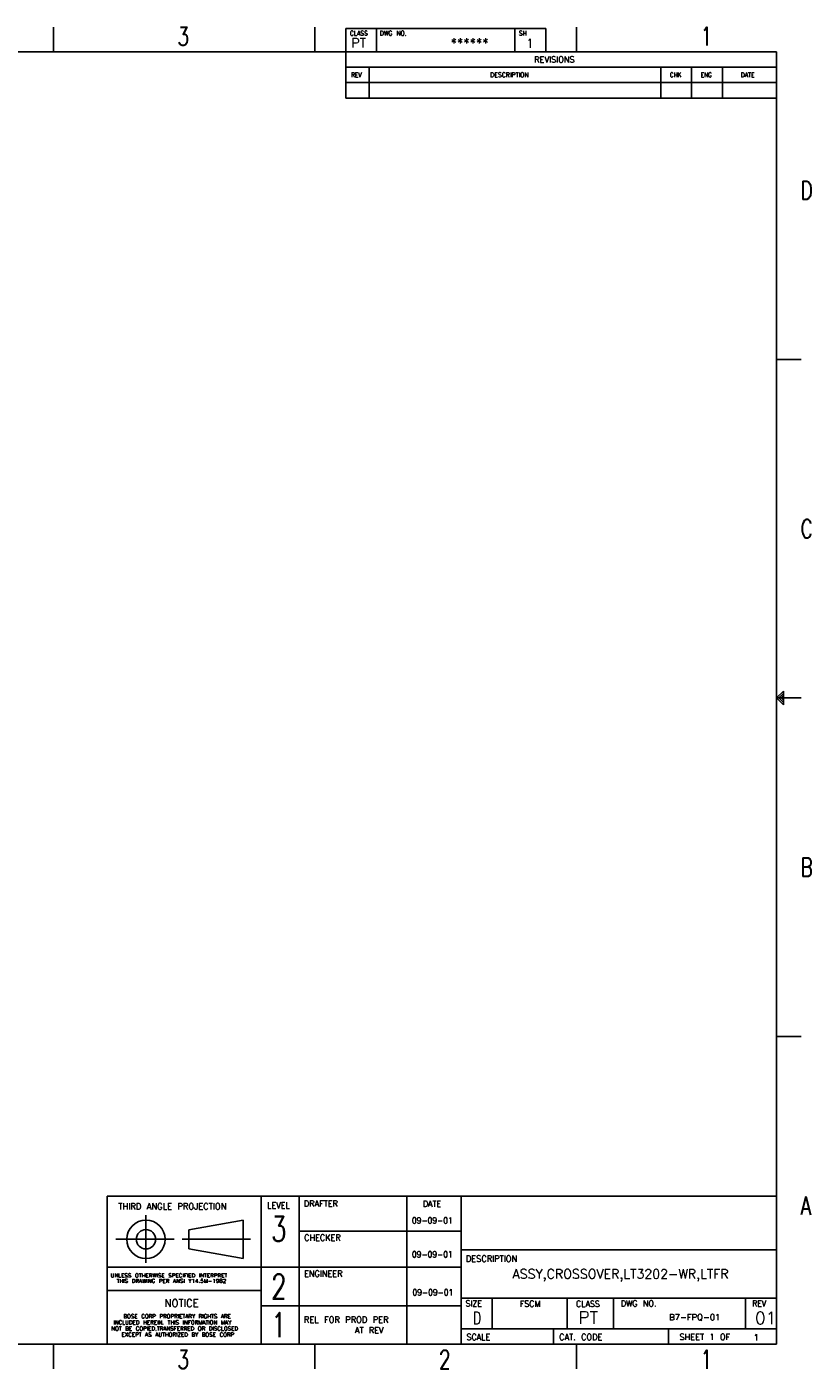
# Model space of a CAD drawing. Extents: x 24 to 303, y 44 to 227.
# Tile 7 of 7: x 196 to 303, y 44 to 227. Entities that reach past the tile are written whole.
import ezdxf

# ---------------------------------------------------------------- set-up
doc = ezdxf.new("R2010")
doc.units = 0
doc.header["$LTSCALE"] = 1.1
doc.header["$MEASUREMENT"] = 0
doc.layers.add('1', color=7, linetype='CONTINUOUS')
doc.layers.add('6文本', color=5, linetype='CONTINUOUS')
doc.styles.get("Standard").update_dxf_attribs({"font": 'txt', "bigfont": 'gbcbig.shx'})

msp = doc.modelspace()

# ---------------------------------------------------------------- linework, layer by layer
at = {"layer": '1', "color": 0, "linetype": 'Continuous'}
for p, q in [((199.46, 223.97), (199.46, 227.33)), ((235.25, 223.97), (235.25, 227.33)), ((239.46, 227.17), (266.83, 227.17)), ((239.46, 217.6), (239.46, 227.17)), ((243.67, 223.97), (243.67, 227.17)), ((262.62, 223.97), (262.62, 227.17)), ((266.83, 223.97), (266.83, 227.17)), ((271.04, 223.97), (271.04, 227.33)), ((28.92, 223.97), (298.41, 223.97)), ((298.41, 47.12), (298.41, 223.97)), ((239.46, 221.86), (298.41, 221.86)), ((242.66, 217.65), (242.66, 221.86)), ((282.58, 217.65), (282.58, 221.86)), ((286.79, 217.65), (286.79, 221.86)), ((291, 217.65), (291, 221.86)), ((239.46, 219.76), (298.41, 219.76)), ((239.46, 217.6), (298.41, 217.6)), ((298.41, 209.55), (298.41, 99.1)), ((298.41, 181.86), (301.78, 181.86)), ((298.41, 135.54), (299.34, 136.47)), ((298.72, 135.54), (299.34, 136.16)), ((299.34, 134.61), (299.34, 136.47)), ((298.41, 135.54), (299.34, 134.61)), ((298.41, 135.54), (301.78, 135.54)), ((298.72, 135.54), (299.34, 134.92)), ((299.03, 135.54), (299.34, 135.85)), ((299.03, 135.54), (299.34, 135.23)), ((298.41, 89.22), (301.78, 89.22)), ((206.82, 47.11), (206.82, 67.35)), ((298.41, 67.35), (206.82, 67.35)), ((227.87, 47.11), (227.87, 67.35)), ((233.09, 47.12), (233.09, 67.35)), ((247.83, 47.12), (247.83, 67.35)), ((255.24, 47.11), (255.24, 67.35)), ((212.12, 58.25), (212.12, 64.75)), ((218.01, 62.78), (225.41, 64.1)), ((218.01, 60.15), (218.01, 62.78)), ((225.41, 58.84), (225.41, 64.1)), ((233.09, 62.56), (255.24, 62.56)), ((207.99, 61.47), (215.97, 61.47)), ((217.09, 61.47), (226.41, 61.47)), ((218.01, 60.15), (225.41, 58.84)), ((255.24, 60.04), (298.36, 60.04)), ((206.82, 57.64), (255.24, 57.64)), ((206.82, 54.46), (227.87, 54.46)), ((255.24, 53.42), (298.41, 53.42)), ((259.5, 49.21), (259.5, 53.42)), ((269.77, 49.21), (269.77, 53.42)), ((276.09, 49.21), (276.09, 53.42)), ((294.15, 49.21), (294.15, 53.42)), ((227.87, 52.37), (255.24, 52.37)), ((255.24, 49.21), (298.36, 49.21)), ((267.87, 47.12), (267.87, 49.21)), ((283.62, 47.11), (283.62, 49.21)), ((28.92, 47.12), (298.41, 47.12)), ((199.46, 43.75), (199.46, 47.12)), ((235.25, 43.75), (235.25, 47.12)), ((271.04, 43.75), (271.04, 47.12))]:
    msp.add_line(p, q, dxfattribs=at)
for radius in [2.63, 1.32]:
    msp.add_circle((212.12, 61.47), radius, dxfattribs=at)

# ---------------------------------------------------------------- texts
at = {"layer": '6文本', "color": 0, "linetype": 'Continuous', "oblique": 0}
for s, height, width, p in [('3', 2.53, 0.732548, (216.43, 224.81)), ('CLASS', 0.632, 0.94651, (240.03, 226.18)), ('DWG NO.', 0.632, 0.961922, (244.12, 226.18)), ('SH', 0.632, 0.866274, (263.18, 226.18)), ('1', 2.53, 0.732548, (288.01, 224.81)), ('1', 1.26, 0.732548, (264.26, 224.5)), ('REVISIONS', 0.842, 0.970418, (265.25, 222.49)), ('REV', 0.632, 0.910698, (240.2, 220.49)), ('DESCRIPTION', 0.6316, 0.975521, (259.23, 220.49)), ('CHK', 0.632, 0.910698, (283.81, 220.49)), ('ENG', 0.632, 0.910698, (288.03, 220.49)), ('DATE', 0.632, 0.93291, (293.52, 220.49)), ('D', 2.53, 0.732548, (301.69, 203.75)), ('C', 2.53, 0.732548, (301.69, 157.44)), ('B', 2.53, 0.732548, (301.69, 111.12)), ('THIRD ANGLE PROJECTION', 0.8421, 0.987759, (208.35, 65.55)), ('LEVEL', 0.842, 0.946617, (228.72, 65.7)), ('DRAFTER', 0.842, 0.961918, (233.73, 65.94)), ('DATE', 0.842, 0.933356, (250.02, 65.91)), ('A', 2.53, 0.732548, (301.69, 64.8)), ('3', 3.37, 0.732597, (229.25, 61.21)), ('09-09-01', 0.842, 0.900034, (248.52, 63.63)), ('CHECKER', 0.842, 0.961918, (233.77, 61.27)), ('09-09-01', 0.842, 0.900034, (248.52, 59)), ('DESCRIPTION', 0.8421, 0.975859, (255.9, 58.39)), ('ENGINEER', 0.842, 0.966678, (233.75, 56.34)), ('UNLESS OTHERWISE SPECIFIED INTERPRET', 0.5054, 1.09745, (207.27, 56.27)), ('THIS DRAWING PER ANSI Y14.5M-1982', 0.5054, 1.096884, (208.11, 55.52)), ('2', 3.37, 0.732597, (229.25, 53.32)), ('NOTICE', 1.053, 0.955658, (214.68, 52.21)), ('09-09-01', 0.842, 0.900034, (248.59, 53.8)), ('SIZE', 0.842, 0.933356, (255.85, 52.27)), ('D', 1.68, 0.732574, (256.87, 49.86)), ('FSCM', 0.842, 0.933356, (263.29, 52.23)), ('CLASS', 0.842, 0.946617, (270.96, 52.22)), ('DWG NO.', 0.842, 0.961918, (277.1, 52.27)), ('REV', 0.842, 0.910915, (295.08, 52.27)), ('INCLUDED HEREIN. THIS INFORMATION MAY', 0.5559, 0.992635, (207.66, 49.82)), ('BOSE CORP PROPRIETARY RIGHTS ARE', 0.5559, 0.991501, (209.04, 50.66)), ('1', 3.37, 0.732597, (229.25, 48.06)), ('REL FOR PROD PER', 0.8421, 0.983339, (233.73, 50.05)), ('NOT BE COPIED.TRANSFERRED OR DISCLOSED', 0.5559, 0.992635, (207.38, 48.98)), ('EXCEPT AS AUTHORIZED BY BOSE CORP', 0.5559, 0.991501, (208.77, 48.15)), ('AT REV', 0.842, 0.955457, (240.73, 48.61)), ('SCALE', 0.842, 0.946617, (255.98, 47.68)), ('CAT. CODE', 0.842, 0.970418, (268.66, 47.68)), ('SHEET 1 OF', 0.842, 0.973478, (285.13, 47.69)), ('3', 2.53, 0.732548, (216.43, 43.75)), ('2', 2.53, 0.732548, (252.22, 43.75)), ('1', 2.53, 0.732548, (288.01, 43.75))]:
    msp.add_text(s, height=height, dxfattribs=dict(at, width=width)).set_placement(p)
for s, height, p in [('******', 1.263, (253.82, 224.55)), ('PT', 1.263, (240.23, 224.55)), ('ASSY,CROSSOVER,LT3202-WR,LTFR', 1.2633, (262.29, 56.1)), ('PT', 1.684, (271.31, 49.92)), ('01', 1.684, (295.47, 49.85)), ('B7-FPQ-01', 0.842, (283.72, 50.39)), ('1', 0.842, (295.27, 47.63))]:
    msp.add_text(s, height=height, dxfattribs=at).set_placement(p)

doc.saveas('drawing.dxf')
